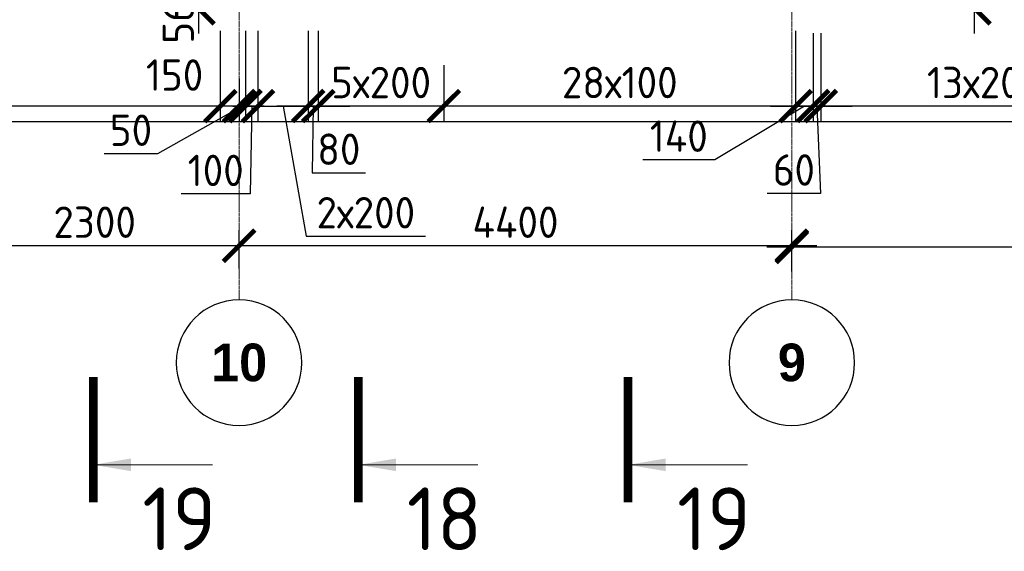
# Model space of a CAD drawing. Header units: millimetres. Extents: x 376598 to 1249954, y -318491 to -22134.
# Tile 165 of 256: x 620098 to 627936, y -123319 to -119085. Entities that reach past the tile are written whole.
import ezdxf

# ---------------------------------------------------------------- set-up
doc = ezdxf.new("R2010")
doc.units = ezdxf.units.MM
doc.linetypes.add('______5', pattern=[1100, 800, -100, 100, -100])
doc.linetypes.add('осевая', pattern=[50.8, 31.75, -6.35, 6.35, -6.35])
for name, color, linetype, lineweight in [('Standard', 7, 'Continuous', 25), ('Оси', 40, '______5', 18), ('РАЗМЕРЫ', 1, 'Continuous', 9), ('Узлы', 7, 'Continuous', 0)]:
    doc.layers.add(name, color=color, linetype=linetype, lineweight=lineweight)
doc.styles.add('Century Gothic', font='GOTHIC.TTF')
doc.styles.add('GOST-2.304_Type-B', font='GOST_Common.ttf')
doc.dimstyles.new('СПДС', dxfattribs={"dimscale": 100, "dimtxt": 2.5, "dimasz": 2.5, "dimexe": 1.25, "dimexo": 0, "dimtad": 1, "dimdec": 0, "dimtxsty": 'GOST-2.304_Type-B', "dimblk": 'ARCHTICK', "dimcen": 2.5, "dimdle": 2, "dimadec": 0, "dimazin": 2, "dimtfac": 0.75, "dimtdec": 0, "dimtmove": 1, "dimatfit": 3, "dimfxl": 1, "dimtolj": 1, "dimarcsym": 1})

# ---------------------------------------------------------------- blocks, each defined once
blk = doc.blocks.new('NSY101')
at = {"color": 0, "linetype": 'ByBlock', "lineweight": -2}
blk.add_circle((0, 0), 50, dxfattribs=at)
blk = doc.blocks.new('_ArchTick')
at = {"color": 0, "linetype": 'ByBlock', "const_width": 0.15}
blk.add_lwpolyline([(-0.5, -0.5), (0.5, 0.5)], dxfattribs=at)
blk = doc.blocks.new('*D83')
at = {"layer": 'DEFPOINTS', "color": 0, "lineweight": 0, "transparency": 16777216}
for p in [(626244.8, -120896.4), (626244.8, -121090.4), (631944.8, -121086.3)]:
    blk.add_point(p, dxfattribs=at)
at = {"layer": 'РАЗМЕРЫ', "color": 0, "lineweight": -2, "transparency": 16777216}
for p, q in [((626244.8, -121090.4), (626244.8, -120771.4)), ((631944.8, -121086.3), (631944.8, -120771.4)), ((632144.8, -120896.4), (626044.8, -120896.4))]:
    blk.add_line(p, q, dxfattribs=at)
at = {"layer": 'РАЗМЕРЫ', "color": 0, "lineweight": -2, "transparency": 16777216, "xscale": 250, "yscale": 250, "zscale": 250, "rotation": 180}
blk.add_blockref('_ArchTick', (626244.8, -120896.4), dxfattribs=at)
at = {"layer": 'РАЗМЕРЫ', "color": 0, "lineweight": -2, "transparency": 16777216, "xscale": 250, "yscale": 250, "zscale": 250}
blk.add_blockref('_ArchTick', (631944.8, -120896.4), dxfattribs=at)
at = {"layer": 'РАЗМЕРЫ', "color": 0, "lineweight": 0, "transparency": 16777216, "insert": (629094.8, -120708.9), "char_height": 250, "attachment_point": 5, "style": 'GOST-2.304_Type-B'}
blk.add_mtext('\\A1;5700', dxfattribs=at)
blk = doc.blocks.new('*D84')
at = {"layer": 'DEFPOINTS', "color": 0, "lineweight": 0, "transparency": 16777216}
for p in [(621844.8, -120885.6), (621844.8, -121068), (626244.8, -121090.4)]:
    blk.add_point(p, dxfattribs=at)
at = {"layer": 'РАЗМЕРЫ', "color": 0, "lineweight": -2, "transparency": 16777216}
for p, q in [((621844.8, -121068), (621844.8, -120760.6)), ((626244.8, -121090.4), (626244.8, -120760.6)), ((626444.8, -120885.6), (621644.8, -120885.6))]:
    blk.add_line(p, q, dxfattribs=at)
at = {"layer": 'РАЗМЕРЫ', "color": 0, "lineweight": -2, "transparency": 16777216, "xscale": 250, "yscale": 250, "zscale": 250, "rotation": 180}
blk.add_blockref('_ArchTick', (621844.8, -120885.6), dxfattribs=at)
at = {"layer": 'РАЗМЕРЫ', "color": 0, "lineweight": -2, "transparency": 16777216, "xscale": 250, "yscale": 250, "zscale": 250}
blk.add_blockref('_ArchTick', (626244.8, -120885.6), dxfattribs=at)
at = {"layer": 'РАЗМЕРЫ', "color": 0, "lineweight": 0, "transparency": 16777216, "insert": (624044.8, -120698.1), "char_height": 250, "attachment_point": 5, "style": 'GOST-2.304_Type-B'}
blk.add_mtext('\\A1;4400', dxfattribs=at)
blk = doc.blocks.new('*D85')
at = {"layer": 'DEFPOINTS', "color": 0, "lineweight": 0, "transparency": 16777216}
for p in [(619544.8, -120885.6), (619544.8, -121080.3), (621844.8, -121068)]:
    blk.add_point(p, dxfattribs=at)
at = {"layer": 'РАЗМЕРЫ', "color": 0, "lineweight": -2, "transparency": 16777216}
for p, q in [((619544.8, -121080.3), (619544.8, -120760.6)), ((621844.8, -121068), (621844.8, -120760.6)), ((622044.8, -120885.6), (619344.8, -120885.6))]:
    blk.add_line(p, q, dxfattribs=at)
at = {"layer": 'РАЗМЕРЫ', "color": 0, "lineweight": -2, "transparency": 16777216, "xscale": 250, "yscale": 250, "zscale": 250, "rotation": 180}
blk.add_blockref('_ArchTick', (619544.8, -120885.6), dxfattribs=at)
at = {"layer": 'РАЗМЕРЫ', "color": 0, "lineweight": -2, "transparency": 16777216, "xscale": 250, "yscale": 250, "zscale": 250}
blk.add_blockref('_ArchTick', (621844.8, -120885.6), dxfattribs=at)
at = {"layer": 'РАЗМЕРЫ', "color": 0, "lineweight": 0, "transparency": 16777216, "insert": (620694.8, -120698.1), "char_height": 250, "attachment_point": 5, "style": 'GOST-2.304_Type-B'}
blk.add_mtext('\\A1;2300', dxfattribs=at)
blk = doc.blocks.new('*D1278')
at = {"layer": 'DEFPOINTS', "color": 0, "lineweight": 0, "transparency": 16777216}
for p in [(621084.4, -118434.4, -720), (621208.7, -118994.8), (621520.7, -118994.8)]:
    blk.add_point(p, dxfattribs=at)
at = {"layer": 'РАЗМЕРЫ', "color": 0, "lineweight": -2, "transparency": 16777216}
for p, q in [((621520.7, -118234.4), (621520.7, -119194.8)), ((621084.4, -118434.4), (621645.7, -118434.4)), ((621208.7, -118994.8), (621645.7, -118994.8))]:
    blk.add_line(p, q, dxfattribs=at)
at = {"layer": 'РАЗМЕРЫ', "color": 0, "lineweight": -2, "transparency": 16777216, "xscale": 250, "yscale": 250, "zscale": 250}
for p, rotation in [((621520.7, -118434.4), 90), ((621520.7, -118994.8), 270)]:
    blk.add_blockref('_ArchTick', p, dxfattribs=dict(at, rotation=rotation))
at = {"layer": 'РАЗМЕРЫ', "color": 0, "lineweight": 0, "transparency": 16777216, "insert": (621360, -119021.6), "char_height": 250, "attachment_point": 5, "rotation": 90, "style": 'GOST-2.304_Type-B'}
blk.add_mtext('\\A1;560', dxfattribs=at)
blk = doc.blocks.new('*D1294')
at = {"layer": 'DEFPOINTS', "color": 0, "lineweight": 0, "transparency": 16777216}
for p in [(627224.4, -116894.8), (627698.7, -116894.8), (626986.9, -118994.8)]:
    blk.add_point(p, dxfattribs=at)
at = {"layer": 'РАЗМЕРЫ', "color": 0, "lineweight": -2, "transparency": 16777216}
for p, q in [((627698.7, -119194.8), (627698.7, -116694.8)), ((627224.4, -116894.8), (627823.7, -116894.8)), ((626986.9, -118994.8), (627823.7, -118994.8))]:
    blk.add_line(p, q, dxfattribs=at)
at = {"layer": 'РАЗМЕРЫ', "color": 0, "lineweight": -2, "transparency": 16777216, "xscale": 250, "yscale": 250, "zscale": 250}
for p, rotation in [((627698.7, -116894.8), 90), ((627698.7, -118994.8), 270)]:
    blk.add_blockref('_ArchTick', p, dxfattribs=dict(at, rotation=rotation))
at = {"layer": 'РАЗМЕРЫ', "color": 0, "lineweight": 0, "transparency": 16777216, "insert": (627511.2, -117944.8), "char_height": 250, "attachment_point": 5, "rotation": 90, "style": 'GOST-2.304_Type-B'}
blk.add_mtext('\\A1;2100', dxfattribs=at)
blk = doc.blocks.new('*D1335')
at = {"layer": 'DEFPOINTS', "color": 0, "lineweight": 0, "transparency": 16777216}
for p in [(626274.9, -119173.4, -720), (626414.7, -119193.1, -360), (626414.7, -119773.2)]:
    blk.add_point(p, dxfattribs=at)
at = {"layer": 'РАЗМЕРЫ', "color": 0, "lineweight": -2, "transparency": 16777216}
for p, q in [((626274.9, -119173.4), (626274.9, -119898.2)), ((626414.7, -119193.1), (626414.7, -119898.2)), ((626344.8, -119773.2), (625632.4, -120200.5)), ((626074.9, -119773.2), (626614.7, -119773.2)), ((625632.4, -120200.5), (625057.4, -120200.5))]:
    blk.add_line(p, q, dxfattribs=at)
at = {"layer": 'РАЗМЕРЫ', "color": 0, "lineweight": -2, "transparency": 16777216, "xscale": 250, "yscale": 250, "zscale": 250, "rotation": 180}
blk.add_blockref('_ArchTick', (626274.9, -119773.2), dxfattribs=at)
at = {"layer": 'РАЗМЕРЫ', "color": 0, "lineweight": -2, "transparency": 16777216, "xscale": 250, "yscale": 250, "zscale": 250}
blk.add_blockref('_ArchTick', (626414.7, -119773.2), dxfattribs=at)
at = {"layer": 'РАЗМЕРЫ', "color": 0, "lineweight": 0, "transparency": 16777216, "insert": (625344.9, -120013), "char_height": 250, "attachment_point": 5, "style": 'GOST-2.304_Type-B'}
blk.add_mtext('\\A1;140', dxfattribs=at)
blk = doc.blocks.new('*D1330')
at = {"layer": 'DEFPOINTS', "color": 0, "lineweight": 0, "transparency": 16777216}
for p in [(626414.7, -119193.1, -360), (626475.1, -119193.1, -360), (626475.1, -119773.2)]:
    blk.add_point(p, dxfattribs=at)
at = {"layer": 'РАЗМЕРЫ', "color": 0, "lineweight": -2, "transparency": 16777216}
for p, q in [((626414.7, -119193.1), (626414.7, -119898.2)), ((626475.1, -119193.1), (626475.1, -119898.2)), ((626414.7, -119773.2), (626164.7, -119773.2)), ((626414.7, -119773.2), (626475.1, -119773.2)), ((626414.7, -119773.2), (626475.1, -119773.2)), ((626444.9, -119773.2), (626473.4, -120469.7)), ((626475.1, -119773.2), (626725.1, -119773.2)), ((626473.4, -120469.7), (626048.4, -120469.7))]:
    blk.add_line(p, q, dxfattribs=at)
at = {"layer": 'РАЗМЕРЫ', "color": 0, "lineweight": -2, "transparency": 16777216, "xscale": 250, "yscale": 250, "zscale": 250}
blk.add_blockref('_ArchTick', (626414.7, -119773.2), dxfattribs=at)
at = {"layer": 'РАЗМЕРЫ', "color": 0, "lineweight": -2, "transparency": 16777216, "xscale": 250, "yscale": 250, "zscale": 250, "rotation": 180}
blk.add_blockref('_ArchTick', (626475.1, -119773.2), dxfattribs=at)
at = {"layer": 'РАЗМЕРЫ', "color": 0, "lineweight": 0, "transparency": 16777216, "insert": (626260.9, -120282.2), "char_height": 250, "attachment_point": 5, "style": 'GOST-2.304_Type-B'}
blk.add_mtext('\\A1;60', dxfattribs=at)
blk = doc.blocks.new('*D1341')
at = {"layer": 'DEFPOINTS', "color": 0, "lineweight": 0, "transparency": 16777216}
for p in [(621694.9, -119173.4, -720), (621844.7, -119555.9), (621694.9, -119773.2)]:
    blk.add_point(p, dxfattribs=at)
at = {"layer": 'РАЗМЕРЫ', "color": 0, "lineweight": -2, "transparency": 16777216}
for p, q in [((621694.9, -119173.4), (621694.9, -119898.2)), ((621844.7, -119555.9), (621844.7, -119898.2)), ((622044.7, -119773.2), (621494.9, -119773.2))]:
    blk.add_line(p, q, dxfattribs=at)
at = {"layer": 'РАЗМЕРЫ', "color": 0, "lineweight": -2, "transparency": 16777216, "xscale": 250, "yscale": 250, "zscale": 250, "rotation": 180}
blk.add_blockref('_ArchTick', (621694.9, -119773.2), dxfattribs=at)
at = {"layer": 'РАЗМЕРЫ', "color": 0, "lineweight": -2, "transparency": 16777216, "xscale": 250, "yscale": 250, "zscale": 250}
blk.add_blockref('_ArchTick', (621844.7, -119773.2), dxfattribs=at)
at = {"layer": 'РАЗМЕРЫ', "color": 0, "lineweight": 0, "transparency": 16777216, "insert": (621331.2, -119526.2), "char_height": 250, "attachment_point": 5, "style": 'GOST-2.304_Type-B'}
blk.add_mtext('\\A1;150', dxfattribs=at)
blk = doc.blocks.new('*D1342')
at = {"layer": 'DEFPOINTS', "color": 0, "lineweight": 0, "transparency": 16777216}
for p in [(617294.9, -119173.4, -720), (621694.9, -119173.4, -720), (617294.9, -119773.2)]:
    blk.add_point(p, dxfattribs=at)
at = {"layer": 'РАЗМЕРЫ', "color": 0, "lineweight": -2, "transparency": 16777216}
for p, q in [((617294.9, -119173.4), (617294.9, -119898.2)), ((621694.9, -119173.4), (621694.9, -119898.2)), ((621894.9, -119773.2), (617094.9, -119773.2))]:
    blk.add_line(p, q, dxfattribs=at)
at = {"layer": 'РАЗМЕРЫ', "color": 0, "lineweight": -2, "transparency": 16777216, "xscale": 250, "yscale": 250, "zscale": 250, "rotation": 180}
blk.add_blockref('_ArchTick', (617294.9, -119773.2), dxfattribs=at)
at = {"layer": 'РАЗМЕРЫ', "color": 0, "lineweight": -2, "transparency": 16777216, "xscale": 250, "yscale": 250, "zscale": 250}
blk.add_blockref('_ArchTick', (621694.9, -119773.2), dxfattribs=at)
at = {"layer": 'РАЗМЕРЫ', "color": 0, "lineweight": 0, "transparency": 16777216, "insert": (619494.9, -119585.7), "char_height": 250, "attachment_point": 5, "style": 'GOST-2.304_Type-B'}
blk.add_mtext('\\A1;22х200', dxfattribs=at)
blk = doc.blocks.new('*D1365')
at = {"layer": 'DEFPOINTS', "color": 0, "lineweight": 0, "transparency": 16777216}
for p in [(629074.9, -119173.4, -720), (626475.1, -119515.1), (626475.1, -119773.2)]:
    blk.add_point(p, dxfattribs=at)
at = {"layer": 'РАЗМЕРЫ', "color": 0, "lineweight": -2, "transparency": 16777216}
for p, q in [((629074.9, -119173.4), (629074.9, -119898.2)), ((626475.1, -119515.1), (626475.1, -119898.2)), ((629274.9, -119773.2), (626275.1, -119773.2))]:
    blk.add_line(p, q, dxfattribs=at)
at = {"layer": 'РАЗМЕРЫ', "color": 0, "lineweight": -2, "transparency": 16777216, "xscale": 250, "yscale": 250, "zscale": 250, "rotation": 180}
blk.add_blockref('_ArchTick', (626475.1, -119773.2), dxfattribs=at)
at = {"layer": 'РАЗМЕРЫ', "color": 0, "lineweight": -2, "transparency": 16777216, "xscale": 250, "yscale": 250, "zscale": 250}
blk.add_blockref('_ArchTick', (629074.9, -119773.2), dxfattribs=at)
at = {"layer": 'РАЗМЕРЫ', "color": 0, "lineweight": 0, "transparency": 16777216, "insert": (627775, -119585.7), "char_height": 250, "attachment_point": 5, "style": 'GOST-2.304_Type-B'}
blk.add_mtext('\\A1;13х200', dxfattribs=at)
blk = doc.blocks.new('*D1328')
at = {"layer": 'DEFPOINTS', "color": 0, "lineweight": 0, "transparency": 16777216}
for p in [(626274.9, -119173.4, -720), (623475.2, -119446.9), (623475.2, -119773.2)]:
    blk.add_point(p, dxfattribs=at)
at = {"layer": 'РАЗМЕРЫ', "color": 0, "lineweight": -2, "transparency": 16777216}
for p, q in [((626274.9, -119173.4), (626274.9, -119898.2)), ((623475.2, -119446.9), (623475.2, -119898.2)), ((626474.9, -119773.2), (623275.2, -119773.2))]:
    blk.add_line(p, q, dxfattribs=at)
at = {"layer": 'РАЗМЕРЫ', "color": 0, "lineweight": -2, "transparency": 16777216, "xscale": 250, "yscale": 250, "zscale": 250, "rotation": 180}
blk.add_blockref('_ArchTick', (623475.2, -119773.2), dxfattribs=at)
at = {"layer": 'РАЗМЕРЫ', "color": 0, "lineweight": -2, "transparency": 16777216, "xscale": 250, "yscale": 250, "zscale": 250}
blk.add_blockref('_ArchTick', (626274.9, -119773.2), dxfattribs=at)
at = {"layer": 'РАЗМЕРЫ', "color": 0, "lineweight": 0, "transparency": 16777216, "insert": (624875, -119585.7), "char_height": 250, "attachment_point": 5, "style": 'GOST-2.304_Type-B'}
blk.add_mtext('\\A1;28х100', dxfattribs=at)
blk = doc.blocks.new('*D1329')
at = {"layer": 'DEFPOINTS', "color": 0, "lineweight": 0, "transparency": 16777216}
for p in [(622474.9, -119173.4, -720), (623475.2, -119446.9), (622474.9, -119773.2)]:
    blk.add_point(p, dxfattribs=at)
at = {"layer": 'РАЗМЕРЫ', "color": 0, "lineweight": -2, "transparency": 16777216}
for p, q in [((622474.9, -119173.4), (622474.9, -119898.2)), ((623475.2, -119446.9), (623475.2, -119898.2)), ((623675.2, -119773.2), (622274.9, -119773.2))]:
    blk.add_line(p, q, dxfattribs=at)
at = {"layer": 'РАЗМЕРЫ', "color": 0, "lineweight": -2, "transparency": 16777216, "xscale": 250, "yscale": 250, "zscale": 250, "rotation": 180}
blk.add_blockref('_ArchTick', (622474.9, -119773.2), dxfattribs=at)
at = {"layer": 'РАЗМЕРЫ', "color": 0, "lineweight": -2, "transparency": 16777216, "xscale": 250, "yscale": 250, "zscale": 250}
blk.add_blockref('_ArchTick', (623475.2, -119773.2), dxfattribs=at)
at = {"layer": 'РАЗМЕРЫ', "color": 0, "lineweight": 0, "transparency": 16777216, "insert": (622975, -119585.7), "char_height": 250, "attachment_point": 5, "style": 'GOST-2.304_Type-B'}
blk.add_mtext('\\A1;5х200', dxfattribs=at)
blk = doc.blocks.new('*D1369')
at = {"layer": 'DEFPOINTS', "color": 0, "lineweight": 0, "transparency": 16777216}
for p in [(621894.8, -119173.2), (621844.7, -119555.9), (621894.8, -119773.2)]:
    blk.add_point(p, dxfattribs=at)
at = {"layer": 'РАЗМЕРЫ', "color": 0, "lineweight": -2, "transparency": 16777216}
for p, q in [((621894.8, -119173.2), (621894.8, -119898.2)), ((621844.7, -119555.9), (621844.7, -119898.2)), ((621869.8, -119773.2), (621196.3, -120153.1)), ((621844.7, -119773.2), (621594.7, -119773.2)), ((621844.7, -119773.2), (621894.8, -119773.2)), ((621844.7, -119773.2), (621894.8, -119773.2)), ((621894.8, -119773.2), (622144.8, -119773.2)), ((621196.3, -120153.1), (620771.3, -120153.1))]:
    blk.add_line(p, q, dxfattribs=at)
at = {"layer": 'РАЗМЕРЫ', "color": 0, "lineweight": -2, "transparency": 16777216, "xscale": 250, "yscale": 250, "zscale": 250}
blk.add_blockref('_ArchTick', (621844.7, -119773.2), dxfattribs=at)
at = {"layer": 'РАЗМЕРЫ', "color": 0, "lineweight": -2, "transparency": 16777216, "xscale": 250, "yscale": 250, "zscale": 250, "rotation": 180}
blk.add_blockref('_ArchTick', (621894.8, -119773.2), dxfattribs=at)
at = {"layer": 'РАЗМЕРЫ', "color": 0, "lineweight": 0, "transparency": 16777216, "insert": (620983.8, -119965.6), "char_height": 250, "attachment_point": 5, "style": 'GOST-2.304_Type-B'}
blk.add_mtext('\\A1;50', dxfattribs=at)
blk = doc.blocks.new('*D1370')
at = {"layer": 'DEFPOINTS', "color": 0, "lineweight": 0, "transparency": 16777216}
for p in [(621894.8, -119173.2), (621995.1, -119173.4), (621995.1, -119773.2)]:
    blk.add_point(p, dxfattribs=at)
at = {"layer": 'РАЗМЕРЫ', "color": 0, "lineweight": -2, "transparency": 16777216}
for p, q in [((621894.8, -119173.2), (621894.8, -119898.2)), ((621995.1, -119173.4), (621995.1, -119898.2)), ((621894.8, -119773.2), (621644.8, -119773.2)), ((621894.8, -119773.2), (621995.1, -119773.2)), ((621894.8, -119773.2), (621995.1, -119773.2)), ((621944.9, -119773.2), (621933.5, -120473.2)), ((621995.1, -119773.2), (622245.1, -119773.2)), ((621933.5, -120473.2), (621383.5, -120473.2))]:
    blk.add_line(p, q, dxfattribs=at)
at = {"layer": 'РАЗМЕРЫ', "color": 0, "lineweight": -2, "transparency": 16777216, "xscale": 250, "yscale": 250, "zscale": 250}
blk.add_blockref('_ArchTick', (621894.8, -119773.2), dxfattribs=at)
at = {"layer": 'РАЗМЕРЫ', "color": 0, "lineweight": -2, "transparency": 16777216, "xscale": 250, "yscale": 250, "zscale": 250, "rotation": 180}
blk.add_blockref('_ArchTick', (621995.1, -119773.2), dxfattribs=at)
at = {"layer": 'РАЗМЕРЫ', "color": 0, "lineweight": 0, "transparency": 16777216, "insert": (621658.5, -120285.7), "char_height": 250, "attachment_point": 5, "style": 'GOST-2.304_Type-B'}
blk.add_mtext('\\A1;100', dxfattribs=at)
blk = doc.blocks.new('*D1371')
at = {"layer": 'DEFPOINTS', "color": 0, "lineweight": 0, "transparency": 16777216}
for p in [(621995.1, -119173.4), (622394.6, -119173.4), (622394.6, -119773.2)]:
    blk.add_point(p, dxfattribs=at)
at = {"layer": 'РАЗМЕРЫ', "color": 0, "lineweight": -2, "transparency": 16777216}
for p, q in [((621995.1, -119173.4), (621995.1, -119898.2)), ((622394.6, -119173.4), (622394.6, -119898.2)), ((621795.1, -119773.2), (622594.6, -119773.2)), ((622194.8, -119773.2), (622378.6, -120810)), ((622378.6, -120810), (623328.6, -120810))]:
    blk.add_line(p, q, dxfattribs=at)
at = {"layer": 'РАЗМЕРЫ', "color": 0, "lineweight": -2, "transparency": 16777216, "xscale": 250, "yscale": 250, "zscale": 250, "rotation": 180}
blk.add_blockref('_ArchTick', (621995.1, -119773.2), dxfattribs=at)
at = {"layer": 'РАЗМЕРЫ', "color": 0, "lineweight": -2, "transparency": 16777216, "xscale": 250, "yscale": 250, "zscale": 250}
blk.add_blockref('_ArchTick', (622394.6, -119773.2), dxfattribs=at)
at = {"layer": 'РАЗМЕРЫ', "color": 0, "lineweight": 0, "transparency": 16777216, "insert": (622853.6, -120622.5), "char_height": 250, "attachment_point": 5, "style": 'GOST-2.304_Type-B'}
blk.add_mtext('\\A1;2х200', dxfattribs=at)
blk = doc.blocks.new('*D1372')
at = {"layer": 'DEFPOINTS', "color": 0, "lineweight": 0, "transparency": 16777216}
for p in [(622394.6, -119173.4), (622474.9, -119419.1), (622474.9, -119773.2)]:
    blk.add_point(p, dxfattribs=at)
at = {"layer": 'РАЗМЕРЫ', "color": 0, "lineweight": -2, "transparency": 16777216}
for p, q in [((622394.6, -119173.4), (622394.6, -119898.2)), ((622474.9, -119419.1), (622474.9, -119898.2)), ((622394.6, -119773.2), (622144.6, -119773.2)), ((622394.6, -119773.2), (622474.9, -119773.2)), ((622394.6, -119773.2), (622474.9, -119773.2)), ((622434.8, -119773.2), (622426.3, -120304.5)), ((622474.9, -119773.2), (622724.9, -119773.2)), ((622426.3, -120304.5), (622851.3, -120304.5))]:
    blk.add_line(p, q, dxfattribs=at)
at = {"layer": 'РАЗМЕРЫ', "color": 0, "lineweight": -2, "transparency": 16777216, "xscale": 250, "yscale": 250, "zscale": 250}
blk.add_blockref('_ArchTick', (622394.6, -119773.2), dxfattribs=at)
at = {"layer": 'РАЗМЕРЫ', "color": 0, "lineweight": -2, "transparency": 16777216, "xscale": 250, "yscale": 250, "zscale": 250, "rotation": 180}
blk.add_blockref('_ArchTick', (622474.9, -119773.2), dxfattribs=at)
at = {"layer": 'РАЗМЕРЫ', "color": 0, "lineweight": 0, "transparency": 16777216, "insert": (622638.8, -120117), "char_height": 250, "attachment_point": 5, "style": 'GOST-2.304_Type-B'}
blk.add_mtext('\\A1;80', dxfattribs=at)

msp = doc.modelspace()

# ---------------------------------------------------------------- linework, layer by layer
at = {"layer": 'Standard', "color": 7, "linetype": 'Continuous', "lineweight": 25, "transparency": 33554687}
msp.add_line((605994.8, -119894.8), (653669.7, -119894.8), dxfattribs=at)
at = {"layer": 'Оси', "color": 16, "linetype": 'осевая', "lineweight": 0, "ltscale": 0.5, "transparency": 33554687}
for p, q in [((621844.8, -114733.3), (621844.8, -121316.8)), ((626244.8, -114733.3), (626244.8, -121316.8))]:
    msp.add_line(p, q, dxfattribs=at)
at = {"layer": 'Узлы', "color": 1, "linetype": 'Continuous', "lineweight": 0}
for p, q in [((620684.1, -122630.3, -320), (621634.1, -122630.3, -320)), ((622794.1, -122630.3, -320), (623744.1, -122630.3, -320)), ((624940.8, -122630.3, -320), (625890.8, -122630.3, -320))]:
    msp.add_line(p, q, dxfattribs=at)
at = {"layer": 'Узлы', "color": 1, "linetype": 'Continuous', "lineweight": 0, "const_width": 70, "elevation": -320}
for points in [[(620684.1, -122930.3), (620684.1, -121930.3)], [(622794.1, -122930.3), (622794.1, -121930.3)], [(624940.8, -122930.3), (624940.8, -121930.3)]]:
    msp.add_lwpolyline(points, dxfattribs=at)
at = {"layer": 'Узлы', "color": 1, "linetype": 'Continuous', "lineweight": 0}
for points in [[(620684.1, -122630.3, -320), (620984.5, -122680.6, -320), (620984.5, -122580, -320)], [(622794.1, -122630.3, -320), (623094.5, -122680.6, -320), (623094.5, -122580, -320)], [(624940.8, -122630.3, -320), (625241.2, -122680.6, -320), (625241.2, -122580, -320)]]:
    msp.add_solid(points, dxfattribs=at)

# ---------------------------------------------------------------- block references
at = {"layer": 'Оси', "color": 16, "linetype": 'Continuous', "lineweight": 25, "transparency": 33554687, "xscale": -9.999999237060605, "yscale": 9.999999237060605, "zscale": 9.999999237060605}
for p in [(621844.8, -121816.8), (626244.8, -121816.8)]:
    msp.add_blockref('NSY101', p, dxfattribs=at)

# ---------------------------------------------------------------- texts
at = {"layer": 'Оси', "color": 16, "linetype": 'Continuous', "lineweight": 25, "transparency": 33554687, "char_height": 300, "attachment_point": 5, "style": 'Century Gothic'}
for s, insert, width in [('\\A1;{\\fCentury Gothic|i0|b1;\\H300.000000;\\W1.000000;\\C16;10}\\P', (621844.8, -121816.8), 620), ('\\A1;{\\fCentury Gothic|i0|b1;\\H300.000000;\\W1.000000;\\C16;9}\\P', (626244.8, -121816.8), 385)]:
    msp.add_mtext(s, dxfattribs=dict(at, insert=insert, width=width))
at = {"layer": 'Узлы', "color": 1, "linetype": 'Continuous', "lineweight": 0, "char_height": 500, "attachment_point": 5, "style": 'GOST-2.304_Type-B'}
for s, insert in [('19', (621369.1, -123060.3, -320)), ('18', (623479.1, -123060.3, -320)), ('19', (625625.8, -123060.3, -320))]:
    msp.add_mtext_dynamic_manual_height_columns(s, width=723.88, gutter_width=25, heights=[0], dxfattribs=dict(at, insert=insert))

# ---------------------------------------------------------------- dimensions: what is measured, and where the dimension line sits
at = {"layer": 'РАЗМЕРЫ', "color": 4, "lineweight": 0}
dim = msp.add_linear_dim(base=(627698.7, -116894.8), p1=(626986.9, -118994.8), p2=(627224.4, -116894.8), angle=90, dimstyle='СПДС', dxfattribs=at)
dim.commit()
dim.dimension.update_dxf_attribs({"geometry": '*D1294', "text_midpoint": (627511.2, -117944.8)})
dim = msp.add_linear_dim(base=(621520.7, -118994.8), p1=(621084.4, -118434.4, -720), p2=(621208.7, -118994.8), angle=90, dimstyle='СПДС', dxfattribs=at)
dim.commit()
dim.dimension.update_dxf_attribs({"geometry": '*D1278', "text_midpoint": (621547.5, -119021.6), "dimtype": 160})
at = {"layer": 'РАЗМЕРЫ', "color": 1, "lineweight": 0}
for base, p1, p2, text, picture, middle in [((617294.9, -119773.2), (621694.9, -119173.4, -720), (617294.9, -119173.4, -720), '22х200', '*D1342', (619494.9, -119585.7)), ((622474.9, -119773.2), (623475.2, -119446.9), (622474.9, -119173.4, -720), '5х200', '*D1329', (622975, -119585.7)), ((623475.2, -119773.2), (626274.9, -119173.4, -720), (623475.2, -119446.9), '28х100', '*D1328', (624875, -119585.7)), ((626475.1, -119773.2), (629074.9, -119173.4, -720), (626475.1, -119515.1), '13х200', '*D1365', (627775, -119585.7))]:
    dim = msp.add_linear_dim(base=base, p1=p1, p2=p2, angle=180, text=text, dimstyle='СПДС', dxfattribs=at)
    dim.commit()
    dim.dimension.update_dxf_attribs({"geometry": picture, "text_midpoint": middle})
for base, p1, p2, picture, middle in [((621894.8, -119773.2), (621844.7, -119555.9), (621894.8, -119173.2), '*D1369', (621133.8, -120153.1)), ((621694.9, -119773.2), (621844.7, -119555.9), (621694.9, -119173.4, -720), '*D1341', (621331.2, -119713.7)), ((621995.1, -119773.2), (621894.8, -119173.2), (621995.1, -119173.4), '*D1370', (621871, -120473.2)), ((622474.9, -119773.2), (622394.6, -119173.4), (622474.9, -119419.1), '*D1372', (622488.8, -120304.5)), ((626414.7, -119773.2), (626274.9, -119173.4, -720), (626414.7, -119193.1, -360), '*D1335', (625569.9, -120200.5)), ((626475.1, -119773.2), (626414.7, -119193.1, -360), (626475.1, -119193.1, -360), '*D1330', (626410.9, -120469.7))]:
    dim = msp.add_linear_dim(base=base, p1=p1, p2=p2, angle=180, dimstyle='СПДС', dxfattribs=at)
    dim.commit()
    dim.dimension.update_dxf_attribs({"geometry": picture, "text_midpoint": middle, "dimtype": 160})
dim = msp.add_linear_dim(base=(622394.6, -119773.2), p1=(621995.1, -119173.4), p2=(622394.6, -119173.4), angle=180, text='2х200', dimstyle='СПДС', dxfattribs=at)
dim.commit()
dim.dimension.update_dxf_attribs({"geometry": '*D1371', "text_midpoint": (622441.1, -120810), "dimtype": 160})
for base, p1, p2, picture, middle in [((619544.8, -120885.6), (621844.8, -121068), (619544.8, -121080.3), '*D85', (620694.8, -120698.1)), ((621844.8, -120885.6), (626244.8, -121090.4), (621844.8, -121068), '*D84', (624044.8, -120698.1)), ((626244.8, -120896.4), (631944.8, -121086.3), (626244.8, -121090.4), '*D83', (629094.8, -120708.9))]:
    dim = msp.add_linear_dim(base=base, p1=p1, p2=p2, angle=180, dimstyle='СПДС', dxfattribs=at)
    dim.commit()
    dim.dimension.update_dxf_attribs({"geometry": picture, "text_midpoint": middle})

doc.saveas('drawing.dxf')
